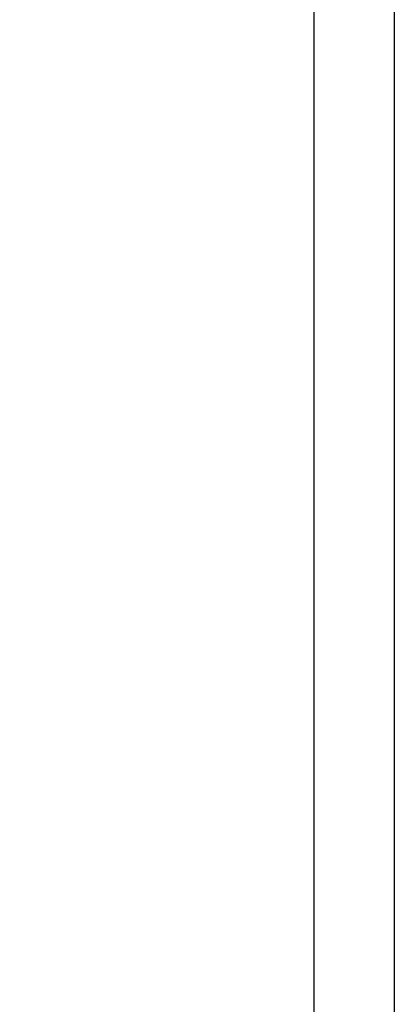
# Model space of a CAD drawing. Header units: millimetres. Extents: x 2886542 to 7567581, y -792623 to 134766.
# Tile 240 of 256: x 4811439 to 4814929, y -347867 to -338676. Entities that reach past the tile are written whole.
import ezdxf

# ---------------------------------------------------------------- set-up
doc = ezdxf.new("R2010")
doc.units = ezdxf.units.MM
doc.layers.add('požárničina', color=10, linetype='Continuous')
doc.layers.add('Text obecně', color=7, linetype='Continuous', lineweight=25)
doc.styles.add('ROMANT', font='romant')
doc.dimstyles.new('úhlová', dxfattribs={"dimscale": 0.2, "dimtxt": 2.5, "dimasz": 1.5, "dimexe": 0, "dimexo": 3, "dimgap": 1, "dimtad": 1, "dimdec": 0, "dimzin": 0, "dimdsep": 46, "dimtxsty": 'ROMANT', "dimcen": 5, "dimclrd": 256, "dimclre": 256, "dimclrt": 7, "dimadec": 1, "dimazin": 0, "dimtfac": 1, "dimtdec": 0, "dimtix": 1, "dimtmove": 2, "dimatfit": 3, "dimfxl": 0, "dimtvp": 2, "dimtolj": 1, "dimtzin": 0, "dimarcsym": 0})

msp = doc.modelspace()

# ---------------------------------------------------------------- linework, layer by layer
at = {"layer": 'Text obecně'}
for p, q in [((4814929.4, -330115.8), (4814929.4, -374864.8)), ((4814179.4, -330865.8), (4814179.4, -374114.8)), ((4814179.4, -330865.8), (4814179.4, -374114.8)), ((4814179.4, -330865.8), (4814179.4, -374114.8))]:
    msp.add_line(p, q, dxfattribs=at)

# ---------------------------------------------------------------- leaders
at = {"layer": 'požárničina'}
msp.add_leader([(4807599.9, -346701.7), (4809319.3, -348472.2), (4813512, -348472.2)], dimstyle='úhlová', override={"dimasz": 1500, "dimgap": 1, "dimtad": 0}, dxfattribs=at)

doc.saveas('drawing.dxf')
